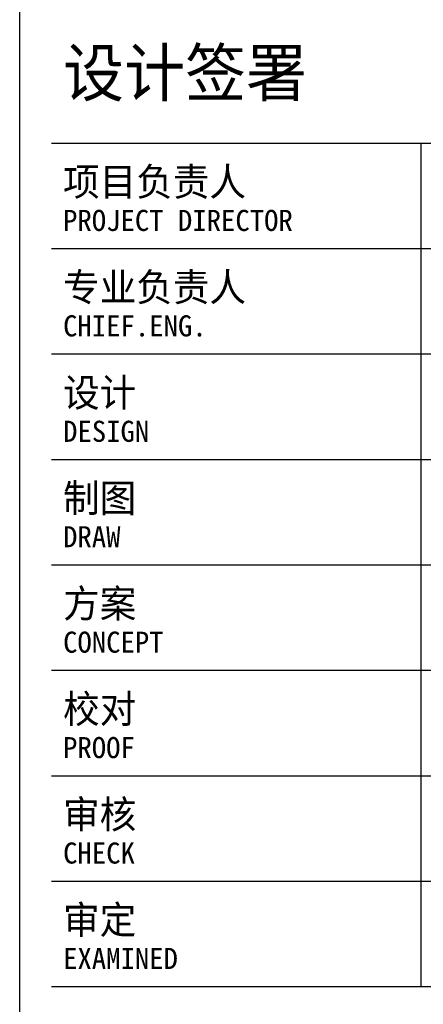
# Model space of a CAD drawing. Header units: millimetres. Extents: x 38389465 to 38395088, y 2473666 to 2480744.
# Tile 199 of 256: x 38391106 to 38391158, y 2479541 to 2479667. Entities that reach past the tile are written whole.
import ezdxf

# ---------------------------------------------------------------- set-up
doc = ezdxf.new("R2010")
doc.units = ezdxf.units.MM
doc.header["$LTSCALE"] = 2
doc.layers.get('0').update_dxf_attribs({"linetype": 'CONTINUOUS', "lineweight": 9})
doc.layers.add('PUB_TITLE', color=4, linetype='CONTINUOUS')
doc.styles.add('图框-宋体', font='txt')

# ---------------------------------------------------------------- blocks, each defined once
blk = doc.blocks.new('A$C69596FC1')
at = {"layer": 'PUB_TITLE', "ltscale": 0.1}
blk.add_line((109350, 1000), (109350, 83100), dxfattribs=at)
at = {"layer": 'PUB_TITLE'}
for p, q in [((109620, 21190), (117630, 21190)), ((112770, 21190), (112770, 13990)), ((109620, 20290), (117630, 20290)), ((109620, 19390), (117630, 19390)), ((109620, 18490), (117630, 18490)), ((109620, 17590), (117630, 17590)), ((109620, 16690), (117630, 16690)), ((109620, 15790), (117630, 15790)), ((109620, 14890), (117630, 14890)), ((109620, 13990), (117630, 13990))]:
    blk.add_line(p, q, dxfattribs=at)
at = {"layer": 'PUB_TITLE', "ltscale": 0.1, "style": '图框-宋体'}
for s, height, p in [('设计签署', 400, (109720, 21590)), ('项目负责人', 240, (109720, 20740)), ('PROJECT DIRECTOR', 180, (109720, 20440)), ('专业负责人', 240, (109720, 19840)), ('CHIEF.ENG.', 180, (109720, 19540)), ('设计', 240, (109720, 18940)), ('DESIGN', 180, (109720, 18640)), ('制图', 240, (109720, 18040)), ('DRAW', 180, (109720, 17740)), ('方案', 240, (109720, 17140)), ('CONCEPT', 180, (109720, 16840)), ('校对', 240, (109720, 16240)), ('PROOF', 180, (109720, 15940)), ('审核', 240, (109720, 15340)), ('CHECK', 180, (109720, 15040)), ('审定', 240, (109720, 14440)), ('EXAMINED', 180, (109720, 14140))]:
    blk.add_text(s, height=height, dxfattribs=at).set_placement(p)

msp = doc.modelspace()

# ---------------------------------------------------------------- block references
at = {"linetype": 'ByBlock', "xscale": 0.01500000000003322, "yscale": 0.01500000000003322, "zscale": 0.01500000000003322}
msp.add_blockref('A$C69596FC1', (38389465.971, 2479333.814), dxfattribs=at)

doc.saveas('drawing.dxf')
